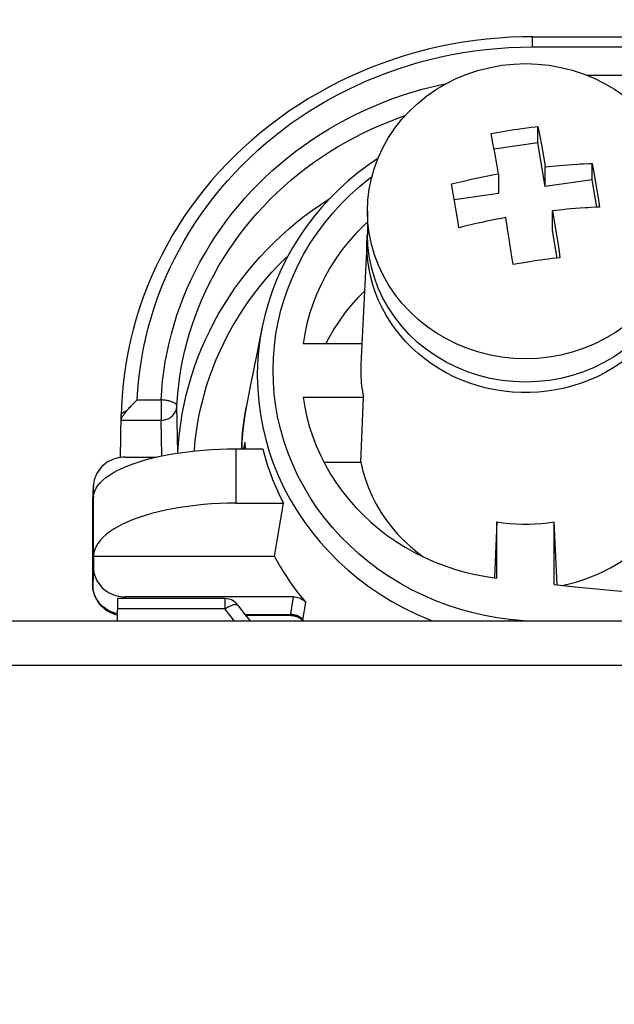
# Model space of a CAD drawing. Header units: centimetres. Extents: x 1912 to 37354, y 4932 to 6633.
# Tile 45 of 236: x 13879.84 to 13881.72, y 5730.38 to 5733.5. Entities that reach past the tile are written whole.
import ezdxf
from ezdxf import colors
from ezdxf.entities.mleader import LeaderData, LeaderLine
from ezdxf.math import Vec2, Vec3

# ---------------------------------------------------------------- set-up
doc = ezdxf.new("R2010")
doc.units = ezdxf.units.CM
doc.layers.add('$_urządzenia', color=250, linetype='Continuous')
doc.layers.add('IS_Opis', color=250, linetype='Continuous', lineweight=9)
doc.styles.add('styl1', font='ARIALN.TTF')

# ---------------------------------------------------------------- blocks, each defined once
blk = doc.blocks.new('A$C92957c0b')
at = {"layer": '$_urządzenia'}
for p, q in [((-31.792, -10.509), (-0.208, -10.509)), ((-31.792, -10.509), (-31.792, -10.83)), ((-31.792, -10.83), (-0.208, -10.83)), ((-30.064, -11.727), (-1.936, -11.727)), ((-32.121, -13.412), (-31.956, -13.39)), ((-31.956, -13.39), (-31.825, -13.374)), ((-31.825, -13.374), (-31.694, -13.359)), ((-31.694, -13.359), (-31.607, -13.349)), ((-31.607, -13.349), (-31.55, -13.653)), ((-31.607, -13.866), (-31.607, -13.349)), ((-33.031, -13.877), (-33.089, -13.565)), ((-31.55, -13.653), (-31.499, -13.929)), ((-32.976, -14.174), (-33.031, -13.877)), ((-31.607, -13.866), (-32.995, -14.069)), ((-31.375, -15.249), (-31.607, -13.866)), ((-31.499, -13.929), (-31.445, -14.234)), ((-32.902, -14.591), (-32.976, -14.174)), ((-31.445, -14.234), (-31.391, -14.541)), ((-32.857, -14.846), (-32.902, -14.591)), ((-31.391, -14.541), (-31.375, -14.629)), ((-31.375, -14.629), (-31.271, -14.618)), ((-31.375, -15.249), (-31.375, -14.629)), ((-31.271, -14.618), (-31.161, -14.606)), ((-31.161, -14.606), (-31.045, -14.595)), ((-31.045, -14.595), (-30.922, -14.583)), ((-30.922, -14.583), (-30.79, -14.572)), ((-30.79, -14.572), (-30.65, -14.561)), ((-30.65, -14.561), (-30.501, -14.549)), ((-29.893, -14.516), (-29.842, -14.814)), ((-29.893, -15.033), (-29.893, -14.516)), ((-32.857, -14.846), (-32.857, -15.466)), ((-29.842, -14.814), (-29.79, -15.118)), ((-34.287, -15.463), (-34.339, -15.165)), ((-29.893, -15.033), (-31.375, -15.249)), ((-29.747, -15.903), (-29.893, -15.033)), ((-29.79, -15.118), (-29.738, -15.427)), ((-34.236, -15.767), (-34.287, -15.463)), ((-32.857, -15.466), (-34.252, -15.67)), ((-34.184, -16.077), (-34.236, -15.767)), ((-37, -16.028), (-37, -16.766)), ((-31.044, -16.002), (-31.143, -16.013)), ((-31.143, -16.013), (-31.091, -16.335)), ((-31.143, -16.633), (-31.143, -16.013)), ((-30.937, -15.991), (-31.044, -16.002)), ((-30.822, -15.979), (-30.937, -15.991)), ((-30.698, -15.968), (-30.822, -15.979)), ((-30.565, -15.956), (-30.698, -15.968)), ((-30.423, -15.944), (-30.565, -15.956)), ((-30.271, -15.933), (-30.423, -15.944)), ((-32.556, -16.658), (-32.625, -16.23)), ((-31.091, -16.335), (-31.041, -16.655)), ((-37.008, -16.828), (-37, -16.738)), ((-32.506, -16.98), (-32.556, -16.658)), ((-30.995, -17.513), (-31.143, -16.633)), ((-31.041, -16.655), (-30.994, -16.956)), ((-37.01, -16.873), (-37.206, -20.878)), ((-37.016, -17.086), (-37.01, -16.873)), ((-37.01, -16.873), (-37.008, -16.828)), ((-32.451, -17.333), (-32.506, -16.98)), ((-30.994, -16.956), (-30.94, -17.305)), ((-32.393, -17.716), (-32.451, -17.333)), ((-30.94, -17.305), (-30.911, -17.499)), ((-32.262, -17.693), (-32.393, -17.716)), ((-32.131, -17.67), (-32.262, -17.693)), ((-32, -17.648), (-32.131, -17.67)), ((-40.328, -19.68), (-40.469, -20.38)), ((-40.328, -19.68), (-40.328, -19.682)), ((-37.174, -20.223), (-39.038, -20.223)), ((-40.469, -20.38), (-40.593, -21.002)), ((-40.593, -21.002), (-40.717, -21.631)), ((-40.717, -21.631), (-40.836, -22.236)), ((-44.28, -21.997), (-43.527, -21.997)), ((-43.527, -21.997), (-43.527, -22.641)), ((-39.038, -21.91), (-37.13, -21.91)), ((-37.21, -23.971), (-37.13, -21.91)), ((-42.994, -23.664), (-43.027, -22.196)), ((-44.814, -23.82), (-44.79, -22.48)), ((-44.793, -22.641), (-43.527, -22.641)), ((-43.501, -23.769), (-43.527, -22.641)), ((-40.972, -23.34), (-40.978, -23.545)), ((-40.878, -23.337), (-40.912, -23.504)), ((-40.878, -23.337), (-40.872, -23.545)), ((-42.994, -23.664), (-42.995, -23.678)), ((-41.164, -23.545), (-40.314, -23.545)), ((-41.164, -23.545), (-41.164, -25.265)), ((-40.977, -23.545), (-40.976, -23.434)), ((-44.665, -23.809), (-44.741, -23.812)), ((-44.665, -23.809), (-43.685, -23.809)), ((-38.376, -23.971), (-37.21, -23.971)), ((-44.897, -24.224), (-44.746, -24.152)), ((-45.691, -25.253), (-45.665, -24.743)), ((-45.69, -25.208), (-45.664, -24.698)), ((-45.664, -24.698), (-45.665, -24.743)), ((-45.665, -25.084), (-45.665, -24.743)), ((-45.69, -25.208), (-45.691, -25.256)), ((-45.664, -25.057), (-45.665, -25.084)), ((-45.664, -26.922), (-45.664, -25.057)), ((-45.691, -25.253), (-45.691, -25.256)), ((-45.691, -27.854), (-45.691, -25.256)), ((-41.164, -25.265), (-39.657, -25.265)), ((-39.751, -25.823), (-39.657, -25.265)), ((-39.845, -26.385), (-39.751, -25.823)), ((-32.904, -25.856), (-32.987, -27.625)), ((-32.904, -27.637), (-32.904, -25.856)), ((-31.096, -27.838), (-31.096, -25.856)), ((-31.003, -27.847), (-31.096, -25.856)), ((-39.939, -26.951), (-39.845, -26.385)), ((-45.665, -26.951), (-45.664, -26.922)), ((-39.939, -26.951), (-45.665, -26.951)), ((-45.665, -26.951), (-45.665, -27.292)), ((-45.665, -27.292), (-45.691, -27.851)), ((-45.691, -27.854), (-45.691, -27.851)), ((-44.904, -29), (-44.892, -28.284)), ((-41.508, -28.284), (-44.892, -28.284)), ((-44.668, -28.284), (-44.665, -28.225)), ((-39.348, -28.225), (-44.665, -28.225)), ((-41.508, -28.284), (-41.508, -28.605)), ((-39.348, -28.225), (-39.43, -28.77)), ((-45.398, -28.509), (-45.443, -28.465)), ((-41.508, -28.605), (-44.897, -28.605)), ((-39.039, -28.954), (-38.954, -28.404)), ((-40.877, -28.784), (-39.431, -28.784)), ((-39.399, -28.821), (-40.848, -28.821)), ((-39.43, -28.77), (-39.431, -28.784)), ((-39.071, -28.919), (-39.039, -28.954)), ((-38.998, -29), (-39.039, -28.954)), ((-39.039, -28.961), (-39.039, -28.954)), ((-32.492, -28.944), (-32.499, -29)), ((-31.961, -29), (-32.492, -28.944)), ((0, -29), (-298.6, -29)), ((0, -30.4), (-300, -30.4))]:
    blk.add_line(p, q, dxfattribs=at)
for points in [[(-31.792, -10.509), (-32.094, -10.513), (-32.472, -10.526), (-32.848, -10.55), (-33.224, -10.584), (-33.598, -10.628), (-33.971, -10.682), (-34.343, -10.746), (-34.712, -10.82), (-35.078, -10.905), (-35.442, -10.999), (-35.803, -11.103), (-36.16, -11.217), (-36.514, -11.341), (-36.864, -11.474), (-37.209, -11.616), (-37.55, -11.768), (-37.886, -11.929), (-38.217, -12.1), (-38.543, -12.279), (-38.862, -12.466), (-39.176, -12.663), (-39.483, -12.868), (-39.784, -13.081), (-40.079, -13.302), (-40.366, -13.531), (-40.646, -13.768), (-40.918, -14.012), (-41.183, -14.264), (-41.44, -14.522), (-41.688, -14.787), (-41.929, -15.059), (-42.161, -15.338), (-42.384, -15.622), (-42.598, -15.913), (-42.803, -16.209), (-42.998, -16.511), (-43.185, -16.817), (-43.361, -17.129), (-43.528, -17.445), (-43.685, -17.766), (-43.833, -18.091), (-43.97, -18.419), (-44.096, -18.751), (-44.213, -19.087), (-44.319, -19.425), (-44.414, -19.766), (-44.499, -20.109), (-44.573, -20.455), (-44.636, -20.802), (-44.689, -21.151), (-44.731, -21.502), (-44.762, -21.853), (-44.782, -22.205), (-44.79, -22.48)], [(-44.28, -21.997), (-44.26, -21.663), (-44.229, -21.333), (-44.189, -21.005), (-44.139, -20.68), (-44.08, -20.358), (-44.01, -20.038), (-43.932, -19.718), (-43.843, -19.4), (-43.745, -19.085), (-43.637, -18.773), (-43.52, -18.463), (-43.394, -18.157), (-43.259, -17.854), (-43.114, -17.555), (-42.961, -17.26), (-42.799, -16.969), (-42.628, -16.682), (-42.448, -16.4), (-42.26, -16.123), (-42.064, -15.85), (-41.86, -15.584), (-41.648, -15.322), (-41.427, -15.066), (-41.2, -14.816), (-40.965, -14.572), (-40.722, -14.335), (-40.473, -14.104), (-40.217, -13.879), (-39.954, -13.661), (-39.684, -13.451), (-39.409, -13.247), (-39.127, -13.051), (-38.84, -12.862), (-38.547, -12.681), (-38.248, -12.507), (-37.945, -12.342), (-37.636, -12.184), (-37.323, -12.035), (-37.006, -11.894), (-36.685, -11.761), (-36.359, -11.637), (-36.03, -11.522), (-35.699, -11.415), (-35.364, -11.317), (-35.025, -11.227), (-34.68, -11.146), (-34.33, -11.073), (-33.977, -11.01), (-33.619, -10.956), (-33.257, -10.911), (-32.893, -10.876), (-32.528, -10.851), (-32.161, -10.835), (-31.792, -10.83)], [(-37, -16.028), (-36.986, -15.679), (-36.944, -15.332), (-36.875, -14.989), (-36.778, -14.652), (-36.654, -14.323), (-36.505, -14.003), (-36.33, -13.694), (-36.131, -13.398), (-35.909, -13.118), (-35.665, -12.853), (-35.401, -12.606), (-35.117, -12.378), (-34.817, -12.171), (-34.5, -11.985), (-34.169, -11.822), (-33.827, -11.683), (-33.474, -11.567), (-33.113, -11.477), (-32.745, -11.412), (-32.374, -11.373), (-32, -11.36)], [(-32, -11.36), (-31.626, -11.373), (-31.255, -11.412), (-30.887, -11.477), (-30.526, -11.567), (-30.173, -11.683), (-29.831, -11.822), (-29.5, -11.985), (-29.183, -12.171), (-28.883, -12.378), (-28.599, -12.606), (-28.335, -12.853), (-28.091, -13.118), (-27.869, -13.398), (-27.67, -13.694), (-27.495, -14.003), (-27.346, -14.323), (-27.222, -14.652), (-27.125, -14.989), (-27.056, -15.332), (-27.014, -15.679), (-27, -16.028)], [(-43.527, -21.997), (-43.507, -21.695), (-43.478, -21.394), (-43.441, -21.094), (-43.394, -20.795), (-43.338, -20.496), (-43.273, -20.199), (-43.199, -19.904), (-43.117, -19.611), (-43.025, -19.32), (-42.925, -19.032), (-42.816, -18.747), (-42.699, -18.465), (-42.574, -18.186), (-42.44, -17.91), (-42.298, -17.639), (-42.147, -17.371), (-41.989, -17.106), (-41.823, -16.847), (-41.649, -16.591), (-41.467, -16.34), (-41.278, -16.094), (-41.081, -15.854), (-40.878, -15.618), (-40.667, -15.388), (-40.45, -15.163), (-40.226, -14.945), (-39.995, -14.732), (-39.758, -14.525), (-39.515, -14.325), (-39.266, -14.131), (-39.011, -13.944), (-38.751, -13.763), (-38.485, -13.59), (-38.215, -13.423), (-37.939, -13.264), (-37.659, -13.112), (-37.374, -12.967), (-37.085, -12.83), (-36.792, -12.7), (-36.496, -12.578), (-36.195, -12.464), (-35.891, -12.358), (-35.584, -12.26), (-35.273, -12.17), (-34.961, -12.088), (-34.648, -12.014), (-34.495, -11.983)], [(-43.027, -22.196), (-43.008, -21.908), (-42.981, -21.62), (-42.945, -21.333), (-42.9, -21.046), (-42.847, -20.761), (-42.785, -20.477), (-42.714, -20.194), (-42.635, -19.914), (-42.547, -19.636), (-42.452, -19.36), (-42.348, -19.087), (-42.236, -18.817), (-42.115, -18.55), (-41.987, -18.287), (-41.851, -18.027), (-41.708, -17.77), (-41.556, -17.518), (-41.397, -17.269), (-41.231, -17.025), (-41.057, -16.785), (-40.876, -16.55), (-40.688, -16.319), (-40.493, -16.094), (-40.292, -15.874), (-40.084, -15.659), (-39.869, -15.45), (-39.649, -15.246), (-39.422, -15.048), (-39.189, -14.857), (-38.951, -14.671), (-38.707, -14.492), (-38.458, -14.319), (-38.204, -14.153), (-37.945, -13.994), (-37.682, -13.841), (-37.414, -13.696), (-37.142, -13.558), (-36.865, -13.426), (-36.585, -13.302), (-36.301, -13.186), (-36.013, -13.077), (-35.804, -13.004)], [(-33.089, -13.565), (-32.969, -13.544), (-32.848, -13.523), (-32.727, -13.503), (-32.606, -13.483), (-32.485, -13.464), (-32.364, -13.446), (-32.243, -13.429), (-32.121, -13.412)], [(-36.667, -14.356), (-36.981, -14.572), (-37.3, -14.814), (-37.608, -15.07), (-37.903, -15.338), (-38.184, -15.618), (-38.451, -15.91), (-38.704, -16.214), (-38.941, -16.527), (-39.164, -16.851), (-39.37, -17.183), (-39.559, -17.524), (-39.732, -17.872), (-39.888, -18.227), (-40.026, -18.589), (-40.146, -18.955), (-40.248, -19.326), (-40.328, -19.682)], [(-30.501, -14.549), (-30.341, -14.539), (-30.257, -14.534), (-30.171, -14.529)], [(-30.171, -14.529), (-29.988, -14.52), (-29.893, -14.516)], [(-32.492, -28.944), (-32.899, -28.888), (-33.302, -28.815), (-33.7, -28.724), (-34.094, -28.614), (-34.484, -28.487), (-34.865, -28.342), (-35.239, -28.18), (-35.605, -28.001), (-35.96, -27.807), (-36.304, -27.598), (-36.636, -27.373), (-36.957, -27.133), (-37.265, -26.878), (-37.562, -26.608), (-37.844, -26.326), (-38.111, -26.031), (-38.362, -25.724), (-38.597, -25.407), (-38.815, -25.08), (-39.015, -24.742), (-39.198, -24.397), (-39.362, -24.045), (-39.508, -23.684), (-39.634, -23.319), (-39.742, -22.949), (-39.83, -22.574), (-39.898, -22.197), (-39.947, -21.817), (-39.976, -21.435), (-39.985, -21.054), (-39.974, -20.672), (-39.944, -20.29), (-39.894, -19.911), (-39.825, -19.535), (-39.736, -19.162), (-39.628, -18.793), (-39.501, -18.43), (-39.355, -18.072), (-39.191, -17.721), (-39.009, -17.379), (-38.808, -17.044), (-38.592, -16.718), (-38.358, -16.403), (-38.108, -16.098), (-37.843, -15.805), (-37.562, -15.525), (-37.267, -15.256), (-36.959, -15.002), (-36.856, -14.925)], [(-34.339, -15.165), (-34.15, -15.119), (-33.967, -15.075), (-33.79, -15.035), (-33.619, -14.997), (-33.454, -14.962), (-33.295, -14.929), (-33.143, -14.899), (-32.997, -14.871), (-32.857, -14.846)], [(-29.738, -15.427), (-29.687, -15.741), (-29.661, -15.899)], [(-42.994, -23.664), (-42.974, -23.358), (-42.945, -23.052), (-42.906, -22.747), (-42.858, -22.443), (-42.799, -22.141), (-42.731, -21.84), (-42.654, -21.542), (-42.567, -21.245), (-42.47, -20.952), (-42.364, -20.661), (-42.249, -20.373), (-42.124, -20.088), (-41.991, -19.807), (-41.848, -19.53), (-41.697, -19.257), (-41.537, -18.989), (-41.369, -18.725), (-41.192, -18.466), (-41.007, -18.212), (-40.814, -17.963), (-40.613, -17.719), (-40.404, -17.482), (-40.188, -17.25), (-39.964, -17.025), (-39.733, -16.805), (-39.496, -16.593), (-39.251, -16.387), (-39.001, -16.188), (-38.743, -15.996), (-38.48, -15.811), (-38.211, -15.634), (-38.181, -15.615)], [(-32, -20.696), (-32.374, -20.683), (-32.745, -20.644), (-33.113, -20.579), (-33.474, -20.488), (-33.827, -20.373), (-34.169, -20.234), (-34.5, -20.07), (-34.817, -19.885), (-35.117, -19.677), (-35.401, -19.45), (-35.665, -19.203), (-35.909, -18.938), (-36.131, -18.657), (-36.33, -18.362), (-36.505, -18.053), (-36.654, -17.733), (-36.778, -17.404), (-36.875, -17.067), (-36.944, -16.724), (-36.986, -16.377), (-37, -16.028)], [(-34.107, -16.549), (-34.133, -16.39), (-34.184, -16.077)], [(-27, -16.028), (-27.014, -16.377), (-27.056, -16.724), (-27.125, -17.067), (-27.222, -17.404), (-27.346, -17.733), (-27.495, -18.053), (-27.67, -18.362), (-27.869, -18.657), (-28.091, -18.938), (-28.335, -19.203), (-28.599, -19.45), (-28.883, -19.677), (-29.183, -19.885), (-29.5, -20.07), (-29.831, -20.234), (-30.173, -20.373), (-30.526, -20.488), (-30.887, -20.579), (-31.255, -20.644), (-31.626, -20.683), (-32, -20.696)], [(-29.938, -15.912), (-30.025, -15.917), (-30.11, -15.922), (-30.271, -15.933)], [(-29.661, -15.899), (-29.756, -15.903), (-29.938, -15.912)], [(-37, -16.369), (-37.138, -16.498), (-37.37, -16.736), (-37.589, -16.985), (-37.796, -17.244), (-37.988, -17.512), (-38.166, -17.788), (-38.33, -18.073), (-38.479, -18.364), (-38.612, -18.661), (-38.73, -18.965), (-38.831, -19.274), (-38.916, -19.586), (-38.985, -19.902), (-39.038, -20.223)], [(-32.625, -16.23), (-32.765, -16.255), (-32.911, -16.283), (-33.063, -16.313), (-33.222, -16.345), (-33.387, -16.38), (-33.558, -16.418), (-33.735, -16.459), (-33.918, -16.503), (-34.107, -16.549)], [(-32, -21.434), (-32.379, -21.42), (-32.751, -21.381), (-33.118, -21.316), (-33.481, -21.224), (-33.837, -21.107), (-34.181, -20.966), (-34.513, -20.801), (-34.832, -20.613), (-35.132, -20.405), (-35.414, -20.177), (-35.677, -19.929), (-35.918, -19.666), (-36.139, -19.385), (-36.337, -19.088), (-36.511, -18.78), (-36.659, -18.461), (-36.781, -18.13), (-36.877, -17.794), (-36.945, -17.452), (-36.987, -17.105), (-37, -16.766)], [(-27, -16.766), (-27.015, -17.123), (-27.058, -17.471), (-27.127, -17.813), (-27.225, -18.15), (-27.35, -18.481), (-27.5, -18.8), (-27.675, -19.108), (-27.875, -19.404), (-28.097, -19.684), (-28.339, -19.945), (-28.602, -20.191), (-28.883, -20.416), (-29.183, -20.622), (-29.5, -20.808), (-29.83, -20.971), (-30.172, -21.111), (-30.526, -21.226), (-30.887, -21.317), (-31.252, -21.381), (-31.623, -21.42), (-32, -21.434)], [(-34.265, -21.264), (-34.508, -21.141), (-34.743, -21.006), (-34.97, -20.859), (-35.189, -20.701), (-35.397, -20.531), (-35.595, -20.351), (-35.782, -20.161), (-35.958, -19.962), (-36.122, -19.754), (-36.273, -19.538), (-36.411, -19.315), (-36.536, -19.085), (-36.647, -18.848), (-36.744, -18.607), (-36.826, -18.36), (-36.894, -18.11), (-36.947, -17.857), (-36.985, -17.601), (-37.008, -17.344), (-37.016, -17.086)], [(-26.984, -17.086), (-26.992, -17.344), (-27.015, -17.601), (-27.053, -17.857), (-27.106, -18.11), (-27.174, -18.36), (-27.256, -18.607), (-27.353, -18.848), (-27.464, -19.085), (-27.589, -19.315), (-27.727, -19.538), (-27.878, -19.754), (-28.042, -19.962), (-28.218, -20.161), (-28.405, -20.351), (-28.603, -20.531), (-28.811, -20.701), (-29.03, -20.859), (-29.257, -21.006), (-29.492, -21.141)], [(-42.478, -23.612), (-42.476, -23.569), (-42.448, -23.278), (-42.411, -22.987), (-42.364, -22.697), (-42.309, -22.408), (-42.244, -22.121), (-42.17, -21.836), (-42.086, -21.553), (-41.994, -21.273), (-41.893, -20.995), (-41.783, -20.72), (-41.664, -20.449), (-41.537, -20.181), (-41.401, -19.916), (-41.256, -19.656), (-41.104, -19.399), (-40.943, -19.147), (-40.774, -18.9), (-40.597, -18.657), (-40.413, -18.42), (-40.221, -18.188), (-40.022, -17.961), (-39.815, -17.74), (-39.602, -17.524), (-39.511, -17.438)], [(-30.911, -17.499), (-31.032, -17.513), (-31.153, -17.527), (-31.273, -17.543), (-31.394, -17.558), (-31.516, -17.575), (-31.637, -17.592), (-31.758, -17.61), (-31.879, -17.629), (-32, -17.648)], [(-38.315, -20.223), (-38.22, -20.041), (-38.061, -19.768), (-37.888, -19.503), (-37.701, -19.246), (-37.501, -18.997), (-37.29, -18.757), (-37.092, -18.555)], [(-40.328, -19.682), (-40.391, -20.035), (-40.443, -20.438), (-40.474, -20.843), (-40.484, -21.248), (-40.472, -21.654), (-40.44, -22.057), (-40.387, -22.46), (-40.313, -22.859), (-40.219, -23.254), (-40.104, -23.645), (-39.969, -24.03), (-39.815, -24.409), (-39.641, -24.78), (-39.448, -25.144), (-39.236, -25.497), (-39.007, -25.842), (-38.759, -26.176), (-38.495, -26.498), (-38.215, -26.808), (-37.918, -27.105), (-37.607, -27.389), (-37.282, -27.658), (-36.945, -27.911), (-36.596, -28.148), (-36.234, -28.37), (-35.86, -28.576), (-35.475, -28.765), (-35.079, -28.938), (-34.917, -29)], [(-37.206, -20.878), (-37.208, -20.972), (-37.209, -21.067)], [(-37.209, -21.067), (-37.208, -21.161), (-37.206, -21.255), (-37.201, -21.349), (-37.194, -21.443), (-37.185, -21.537), (-37.174, -21.631), (-37.162, -21.724), (-37.147, -21.817), (-37.13, -21.91)], [(-29.492, -21.141), (-29.735, -21.264), (-29.985, -21.374), (-30.241, -21.471), (-30.503, -21.555), (-30.769, -21.625), (-31.038, -21.682), (-31.311, -21.724), (-31.586, -21.753), (-31.862, -21.767), (-32.138, -21.767), (-32.414, -21.753), (-32.689, -21.724), (-32.962, -21.682), (-33.231, -21.625), (-33.497, -21.555), (-33.759, -21.471), (-34.015, -21.374), (-34.265, -21.264)], [(-44.62, -22.349), (-44.599, -22.324), (-44.576, -22.297), (-44.552, -22.269), (-44.527, -22.241), (-44.5, -22.212), (-44.472, -22.182), (-44.442, -22.151), (-44.412, -22.12), (-44.38, -22.089), (-44.348, -22.058), (-44.314, -22.027), (-44.28, -21.997)], [(-43.027, -22.196), (-43.029, -22.184), (-43.032, -22.173), (-43.038, -22.161), (-43.045, -22.149), (-43.055, -22.138), (-43.066, -22.126), (-43.08, -22.115), (-43.095, -22.104), (-43.113, -22.093), (-43.132, -22.083), (-43.153, -22.073), (-43.175, -22.064), (-43.199, -22.055), (-43.224, -22.046), (-43.25, -22.038), (-43.278, -22.031), (-43.307, -22.024), (-43.336, -22.018), (-43.367, -22.013), (-43.398, -22.008), (-43.43, -22.004), (-43.462, -22.001), (-43.494, -21.998), (-43.527, -21.997)], [(-39.038, -21.91), (-38.985, -22.231), (-38.916, -22.547), (-38.831, -22.859), (-38.73, -23.168), (-38.612, -23.472), (-38.479, -23.769), (-38.33, -24.06), (-38.166, -24.345), (-37.988, -24.621), (-37.796, -24.889), (-37.589, -25.148), (-37.37, -25.397), (-37.138, -25.635), (-36.894, -25.864), (-36.638, -26.08), (-36.372, -26.285), (-36.094, -26.477), (-35.807, -26.657), (-35.512, -26.823), (-35.207, -26.976), (-34.895, -27.115), (-34.576, -27.239), (-34.251, -27.349), (-33.92, -27.444), (-33.586, -27.524), (-33.247, -27.588), (-32.904, -27.637)], [(-44.79, -22.48), (-44.789, -22.47), (-44.787, -22.46), (-44.783, -22.45), (-44.777, -22.441), (-44.77, -22.431), (-44.761, -22.422), (-44.751, -22.412), (-44.739, -22.403), (-44.726, -22.395), (-44.712, -22.386), (-44.696, -22.378), (-44.679, -22.37), (-44.66, -22.363), (-44.641, -22.356), (-44.62, -22.349)], [(-44.705, -22.46), (-44.687, -22.435), (-44.667, -22.408), (-44.645, -22.379), (-44.62, -22.349)], [(-43.527, -22.641), (-43.49, -22.64), (-43.454, -22.636), (-43.419, -22.63), (-43.384, -22.621), (-43.349, -22.61), (-43.316, -22.597), (-43.283, -22.581), (-43.252, -22.564), (-43.223, -22.544), (-43.195, -22.523), (-43.169, -22.499), (-43.144, -22.474), (-43.122, -22.448), (-43.102, -22.419), (-43.084, -22.39), (-43.068, -22.36), (-43.055, -22.328), (-43.044, -22.296), (-43.036, -22.263), (-43.03, -22.23), (-43.027, -22.196)], [(-40.976, -23.434), (-40.949, -23.029), (-40.902, -22.625), (-40.836, -22.236)], [(-40.836, -22.236), (-40.89, -22.546), (-40.941, -22.942), (-40.972, -23.34)], [(-44.793, -22.641), (-44.792, -22.632), (-44.79, -22.621), (-44.787, -22.608), (-44.782, -22.595), (-44.776, -22.58)], [(-44.776, -22.58), (-44.768, -22.564), (-44.759, -22.546), (-44.748, -22.527)], [(-44.748, -22.527), (-44.735, -22.506), (-44.721, -22.484), (-44.705, -22.46)], [(-40.878, -23.337), (-40.879, -23.378), (-40.884, -23.419), (-40.887, -23.431)], [(-44.746, -24.152), (-44.583, -24.083), (-44.41, -24.018), (-44.224, -23.955), (-44.03, -23.897), (-43.826, -23.843), (-43.612, -23.792), (-43.392, -23.746), (-43.163, -23.705), (-42.928, -23.668), (-42.687, -23.635), (-42.441, -23.608), (-42.19, -23.585), (-41.937, -23.567), (-41.682, -23.555), (-41.425, -23.547), (-41.164, -23.545)], [(-40.887, -23.431), (-40.893, -23.459), (-40.906, -23.498), (-40.923, -23.536), (-40.927, -23.545)], [(-40.314, -23.545), (-40.261, -23.742), (-40.203, -23.938), (-40.14, -24.132), (-40.072, -24.326), (-39.999, -24.517), (-39.92, -24.707), (-39.837, -24.895), (-39.75, -25.081), (-39.657, -25.265)], [(-44.741, -23.812), (-44.815, -23.82), (-44.888, -23.833), (-44.96, -23.851), (-45.031, -23.874), (-45.099, -23.902), (-45.165, -23.935), (-45.229, -23.972), (-45.289, -24.013), (-45.345, -24.059), (-45.398, -24.108), (-45.447, -24.161), (-45.491, -24.217), (-45.531, -24.276), (-45.566, -24.338), (-45.596, -24.402), (-45.621, -24.468), (-45.64, -24.535), (-45.654, -24.603), (-45.662, -24.673), (-45.664, -24.698)], [(-37.21, -23.971), (-37.144, -24.248), (-37.063, -24.519), (-36.965, -24.784), (-36.851, -25.044), (-36.721, -25.298), (-36.576, -25.544), (-36.417, -25.782), (-36.243, -26.011), (-36.056, -26.23), (-35.856, -26.439), (-35.644, -26.638), (-35.42, -26.824), (-35.234, -26.963)], [(-30.825, -27.866), (-30.704, -27.84), (-30.413, -27.764), (-30.129, -27.673), (-29.851, -27.566), (-29.579, -27.445), (-29.315, -27.31), (-29.061, -27.161), (-28.815, -26.999), (-28.58, -26.824), (-28.356, -26.638), (-28.144, -26.439), (-27.944, -26.23), (-27.757, -26.011), (-27.583, -25.782), (-27.424, -25.544), (-27.279, -25.298), (-27.149, -25.044), (-27.035, -24.784), (-26.937, -24.519), (-26.856, -24.248), (-26.79, -23.971)], [(-45.664, -25.057), (-45.652, -24.968), (-45.625, -24.88), (-45.583, -24.793), (-45.527, -24.707), (-45.456, -24.621), (-45.372, -24.538), (-45.273, -24.456), (-45.16, -24.376), (-45.035, -24.299), (-44.897, -24.224)], [(-41.164, -25.265), (-41.425, -25.268), (-41.682, -25.276), (-41.937, -25.29), (-42.19, -25.31), (-42.441, -25.334), (-42.687, -25.365), (-42.928, -25.4), (-43.163, -25.441), (-43.392, -25.486), (-43.612, -25.536), (-43.826, -25.592), (-44.03, -25.651), (-44.224, -25.715), (-44.41, -25.783), (-44.583, -25.855), (-44.746, -25.93), (-44.897, -26.009), (-45.035, -26.091), (-45.16, -26.176), (-45.273, -26.263), (-45.372, -26.353), (-45.456, -26.444), (-45.527, -26.538), (-45.583, -26.633), (-45.625, -26.728), (-45.652, -26.824), (-45.664, -26.922)], [(-32.904, -25.856), (-32.704, -25.885), (-32.504, -25.907), (-32.303, -25.922), (-32.101, -25.929), (-31.899, -25.929), (-31.697, -25.922), (-31.496, -25.907), (-31.296, -25.885), (-31.096, -25.856)], [(-39.939, -26.951), (-39.845, -27.122), (-39.748, -27.29), (-39.646, -27.456), (-39.541, -27.62), (-39.431, -27.782), (-39.318, -27.941), (-39.2, -28.098), (-39.079, -28.252), (-38.954, -28.404)], [(-45.665, -27.292), (-45.662, -27.362), (-45.654, -27.432), (-45.64, -27.5), (-45.621, -27.567), (-45.596, -27.633), (-45.566, -27.697), (-45.531, -27.759), (-45.491, -27.818), (-45.447, -27.874), (-45.398, -27.927), (-45.345, -27.976), (-45.289, -28.022), (-45.229, -28.063), (-45.165, -28.1), (-45.099, -28.133), (-45.031, -28.161), (-44.96, -28.184), (-44.888, -28.202), (-44.815, -28.215), (-44.741, -28.223), (-44.665, -28.225)], [(-45.443, -28.465), (-45.484, -28.418), (-45.523, -28.368), (-45.557, -28.316), (-45.588, -28.263), (-45.615, -28.207), (-45.638, -28.15), (-45.657, -28.092), (-45.672, -28.032), (-45.683, -27.972), (-45.689, -27.912), (-45.691, -27.851)], [(-45.691, -27.854), (-45.69, -27.904), (-45.683, -27.977), (-45.671, -28.05), (-45.652, -28.121), (-45.629, -28.191), (-45.599, -28.259), (-45.565, -28.325), (-45.525, -28.388), (-45.481, -28.447), (-45.432, -28.504), (-45.386, -28.549)], [(-31.096, -27.838), (-30.428, -27.906), (-29.759, -27.971), (-29.09, -28.034), (-28.421, -28.093), (-27.752, -28.148), (-27.082, -28.201), (-26.412, -28.251), (-25.741, -28.298), (-25.071, -28.341)], [(-39.348, -28.225), (-39.297, -28.228), (-39.247, -28.235), (-39.199, -28.247), (-39.152, -28.263), (-39.107, -28.283), (-39.064, -28.308), (-39.025, -28.336), (-38.988, -28.368), (-38.954, -28.404)], [(-45.3, -28.59), (-45.35, -28.551), (-45.398, -28.509)], [(-45.386, -28.549), (-45.387, -28.548), (-45.394, -28.538), (-45.398, -28.525), (-45.398, -28.509)], [(-45.386, -28.549), (-45.342, -28.588), (-45.282, -28.634), (-45.217, -28.676), (-45.149, -28.713), (-45.078, -28.746), (-45.003, -28.773), (-44.926, -28.794), (-44.9, -28.799)], [(-44.9, -28.763), (-44.95, -28.752), (-45.013, -28.734), (-45.074, -28.712), (-45.133, -28.687), (-45.191, -28.658), (-45.247, -28.626), (-45.3, -28.59)], [(-41.508, -28.605), (-41.481, -28.588), (-41.454, -28.572), (-41.428, -28.557), (-41.401, -28.543), (-41.376, -28.53), (-41.351, -28.518), (-41.326, -28.507), (-41.303, -28.497), (-41.28, -28.489), (-41.258, -28.481), (-41.237, -28.475), (-41.217, -28.471), (-41.199, -28.467), (-41.182, -28.465), (-41.166, -28.465), (-41.152, -28.465), (-41.139, -28.467), (-41.128, -28.471), (-41.118, -28.475), (-41.11, -28.482), (-41.105, -28.488)], [(-41.201, -29), (-41.312, -28.862), (-41.508, -28.605)], [(-41.105, -28.488), (-40.917, -28.734), (-40.722, -28.976), (-40.701, -29)], [(-39.431, -28.784), (-39.382, -28.787), (-39.333, -28.794)], [(-39.431, -28.784), (-39.431, -28.797), (-39.427, -28.808), (-39.42, -28.815), (-39.409, -28.82), (-39.399, -28.821)], [(-39.43, -28.77), (-39.381, -28.774), (-39.331, -28.782)], [(-39.399, -28.821), (-39.369, -28.822), (-39.329, -28.826), (-39.289, -28.834), (-39.249, -28.845), (-39.211, -28.86), (-39.173, -28.878), (-39.138, -28.899), (-39.104, -28.924), (-39.073, -28.951), (-39.044, -28.98), (-39.027, -29)], [(-39.333, -28.794), (-39.285, -28.805), (-39.237, -28.821), (-39.192, -28.841), (-39.15, -28.866), (-39.109, -28.894)], [(-39.331, -28.782), (-39.282, -28.794), (-39.235, -28.811), (-39.191, -28.832), (-39.148, -28.857), (-39.108, -28.886), (-39.071, -28.919)], [(-39.109, -28.894), (-39.072, -28.926), (-39.039, -28.961)], [(-39.036, -28.989), (-39.037, -28.988), (-39.038, -28.983), (-39.039, -28.974), (-39.039, -28.961)]]:
    blk.add_lwpolyline(points, dxfattribs=at)
blk.add_arc((-41.508, -28.784), 0.5, 36.3793, 90, dxfattribs=at)

msp = doc.modelspace()

# ---------------------------------------------------------------- block references
at = {"layer": '$_urządzenia', "xscale": 0.1, "yscale": 0.1, "zscale": 0.1}
msp.add_blockref('A$C92957c0b', (13884.6379, 5734.494), dxfattribs=at)

# ---------------------------------------------------------------- leaders
at = {"layer": 'IS_Opis'}
ml = msp.add_multileader_mtext('Standard', dxfattribs=at)
ml.set_content('Projektowany kocioł gazowy 1-funkcyjny 100kW z zamkniętą komorą spalania. Kotły zamontować na prefabrykowanym stelażu', color=256, style='styl1')
ml.set_leader_properties()
ml.build(insert=Vec2(0, 0))
ml.multileader.update_dxf_attribs({"dogleg_length": 5, "arrow_head_size": 7.5})
ctx = ml.context
ctx.base_point, ctx.char_height, ctx.arrow_head_size, ctx.landing_gap_size, ctx.plane_origin = Vec3(13594.4472, 5786.9574), 12, 7.5, 5, Vec3(14031.0899, 5884.0809)
ctx.text_align_type = 2
notes = []
notes.append((ctx, [(1, (1, 1, 0), (13884.6379, 5786.9574), (-1, 0), 18.9165, [(2, [(13884.6379, 5734.494), (14044.6379, 5734.494), (13964.6379, 5734.494)], 0, [])])]))
ctx.mtext.insert, ctx.mtext.width, ctx.mtext.defined_height, ctx.mtext.alignment, ctx.mtext.flow_direction = Vec3(13860.7214, 5794.7214), 272.782801, 76.915, 3, 5
for ctx, leaders in notes:
    for number, flags, end, landing, length, lines in leaders:
        leader = LeaderData()
        leader.index, (leader.has_last_leader_line, leader.has_dogleg_vector, leader.attachment_direction) = number, flags
        leader.last_leader_point, leader.dogleg_vector, leader.dogleg_length = Vec3(end), Vec3(landing), length
        for number, points, colour, breaks in lines:
            line = LeaderLine()
            line.index, line.vertices, line.color, line.breaks = number, Vec3.list(points), colors.encode_raw_color(colour), breaks
            leader.lines.append(line)
        ctx.leaders.append(leader)

doc.saveas('drawing.dxf')
